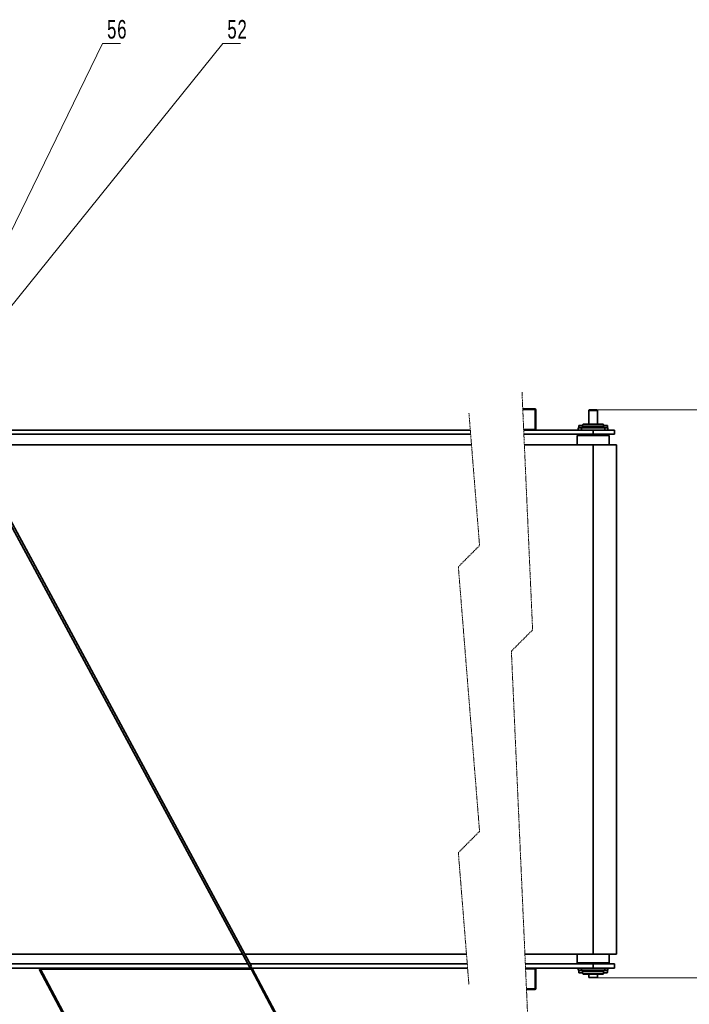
# Model space of a CAD drawing. Header units: millimetres. Extents: x -14862 to 14862, y -10512 to 10512.
# Tile 116 of 199: x 1571 to 4727, y -2906 to 1733. Entities that reach past the tile are written whole.
import ezdxf

# ---------------------------------------------------------------- set-up
doc = ezdxf.new("R2010")
doc.units = ezdxf.units.MM
doc.header["$LTSCALE"] = 4
doc.linetypes.add('HIDDEN', pattern=[1.905, 1.27, -0.635])
doc.layers.get('0').update_dxf_attribs({"lineweight": 18})
for name, color, linetype, lineweight in [('几何体', 7, 'Continuous', 35), ('尺寸线层', 3, 'Continuous', 18), ('折断线', 4, 'HIDDEN', 18), ('注释', 3, 'Continuous', 18)]:
    doc.layers.add(name, color=color, linetype=linetype, lineweight=lineweight)
doc.styles.add('SLDTEXTSTYLE1', font='txt', dxfattribs={"width": 0.667})
doc.styles.add('标准', font='txt', dxfattribs={"width": 0.667})
doc.dimstyles.new('GB_尺寸', dxfattribs={"dimtxt": 3.5, "dimasz": 4, "dimexe": 2, "dimexo": 0, "dimtad": 1, "dimdsep": 46, "dimtxsty": '标准', "dimblk": '_CAXARROW', "dimcen": 0, "dimdle": 8, "dimazin": 2, "dimtfac": 0.707107, "dimtdec": 3, "dimtmove": 2, "dimatfit": 3, "dimfxl": 0, "dimfrac": 2, "dimtolj": 1, "dimarcsym": 0})

# ---------------------------------------------------------------- blocks, each defined once
blk = doc.blocks.new('SW_NOTE_0_7_2')
at = {"layer": '注释', "color": 0}
for p, q in [((0, 0), (83.8, 0)), ((83.8, 0), (0, 0)), ((0, 0), (83.8, 0)), ((83.8, 0), (0, 0)), ((0, 0), (83.8, 0)), ((83.8, 0), (0, 0))]:
    blk.add_line(p, q, dxfattribs=at)
at = {"layer": '注释', "color": 0, "insert": (69.2, 111.4), "char_height": 87.5, "width": 150.035, "attachment_point": 2, "style": 'SLDTEXTSTYLE1'}
blk.add_mtext('\\T1.1;56', dxfattribs=at)
blk = doc.blocks.new('SW_NOTE_0_8_2')
at = {"layer": '注释', "color": 0}
for p, q in [((0, 0), (83.8, 0)), ((83.8, 0), (0, 0)), ((0, 0), (83.8, 0)), ((83.8, 0), (0, 0)), ((0, 0), (83.8, 0)), ((83.8, 0), (0, 0))]:
    blk.add_line(p, q, dxfattribs=at)
at = {"layer": '注释', "color": 0, "insert": (69.1, 111.4), "char_height": 87.5, "width": 147.853, "attachment_point": 2, "style": 'SLDTEXTSTYLE1'}
blk.add_mtext('\\T1.1;52', dxfattribs=at)
blk = doc.blocks.new('*X81')
at = {"layer": '注释', "linetype": 'Continuous'}
blk.add_hatch(color=0, dxfattribs=at).paths.add_polyline_path([(-749.6, -1537.8), (-744.3, -1522.2), (-740.6, -1524)], flags=0)
at = {"layer": '注释', "color": 0, "linetype": 'Continuous'}
blk.add_line((-749.6, -1537.8), (0, 0), dxfattribs=at)
blk = doc.blocks.new('*X82')
at = {"layer": '注释', "linetype": 'Continuous'}
blk.add_hatch(color=0, dxfattribs=at).paths.add_polyline_path([(-1186, -1470.7), (-1177.3, -1456.8), (-1174.1, -1459.3)], flags=0)
at = {"layer": '注释', "color": 0, "linetype": 'Continuous'}
blk.add_line((-1186, -1470.7), (0, 0), dxfattribs=at)
blk = doc.blocks.new('*X150')
at = {"layer": '尺寸线层'}
for points in [[(5833.9, -105.9), (5846.4, -205.9), (5821.4, -205.9)], [(5833.9, -4625.9), (5846.4, -4525.9), (5821.4, -4525.9)]]:
    blk.add_hatch(color=0, dxfattribs=at).paths.add_polyline_path(points, flags=0)
at = {"layer": '尺寸线层', "color": 0}
for p, q in [((4281.8, -105.9), (5883.9, -105.9)), ((5833.9, -105.9), (5833.9, -4625.9)), ((3206.1, -4625.9), (5883.9, -4625.9))]:
    blk.add_line(p, q, dxfattribs=at)
at = {"layer": '尺寸线层', "color": 0, "insert": (5775, -2365.9), "char_height": 87.5, "width": 344.567, "attachment_point": 5, "rotation": 90, "line_spacing_factor": 1.15057, "style": '标准'}
blk.add_mtext('\\T1.1;4520', dxfattribs=at)
blk = doc.blocks.new('_CAXARROW')
blk.add_hatch(color=0).paths.add_polyline_path([(0, 0), (-1, 0.125), (-1, -0.125)], flags=0)
blk = doc.blocks.new('*X151')
at = {"layer": '尺寸线层'}
for points in [[(5098, -105.9), (5110.5, -205.9), (5085.5, -205.9)], [(5098, -2780.9), (5110.5, -2680.9), (5085.5, -2680.9)]]:
    blk.add_hatch(color=0, dxfattribs=at).paths.add_polyline_path(points, flags=0)
at = {"layer": '尺寸线层', "color": 0}
for p, q in [((4291.7, -105.9), (5148, -105.9)), ((5098, -105.9), (5098, -2780.9)), ((4293.7, -2780.9), (5148, -2780.9))]:
    blk.add_line(p, q, dxfattribs=at)
at = {"layer": '尺寸线层', "color": 0, "insert": (5039.1, -1443.4), "char_height": 87.5, "width": 340.002, "attachment_point": 5, "rotation": 90, "line_spacing_factor": 1.15057, "style": '标准'}
blk.add_mtext('\\T1.1;2675', dxfattribs=at)

msp = doc.modelspace()

# ---------------------------------------------------------------- linework, layer by layer
at = {"layer": '几何体'}
for p, q in [((2655.067, -2732.674), (1240.194, -115.879)), ((1250.908, -114.67), (2663.863, -2727.918)), ((3998.667, -100.88), (3942.017, -100.88)), ((3998.667, -103.88), (3942.15, -103.88)), ((4000.668, -195.88), (4000.668, -105.88)), ((4003.668, -195.88), (4003.668, -105.88)), ((4255.667, -105.88), (4253.668, -107.88)), ((4253.668, -107.88), (4253.668, -172.88)), ((4271.799, -107.88), (4253.668, -107.88)), ((4255.667, -105.88), (4271.986, -105.88)), ((4293.667, -107.88), (4271.799, -107.88)), ((4271.986, -105.88), (4291.668, -105.88)), ((4293.667, -107.88), (4291.668, -105.88)), ((4293.667, -172.88), (4293.667, -107.88)), ((4206.331, -180.38), (4206.331, -190.88)), ((4224.331, -180.38), (4206.331, -180.38)), ((4207.83, -178.88), (4222.832, -178.88)), ((4226.667, -172.88), (4223.667, -175.88)), ((4223.667, -175.88), (4223.667, -179.135)), ((4323.668, -175.88), (4223.667, -175.88)), ((4224.331, -190.88), (4224.331, -180.38)), ((4226.667, -172.88), (4320.667, -172.88)), ((4323.668, -175.88), (4320.667, -172.88)), ((4323.004, -180.38), (4323.004, -190.88)), ((4323.01, -180.38), (4323.004, -180.38)), ((4341.003, -180.38), (4323.01, -180.38)), ((4323.668, -179.135), (4323.668, -175.88)), ((4324.503, -178.88), (4339.504, -178.88)), ((4341.003, -190.88), (4341.003, -180.38)), ((3694.841, -200.88), (1297.521, -200.88)), ((3696.445, -220.88), (1308.335, -220.88)), ((3946.343, -197.88), (3998.667, -197.88)), ((3946.476, -200.88), (3998.667, -200.88)), ((4273.666, -200.88), (3946.476, -200.88)), ((4273.666, -220.88), (3947.369, -220.88)), ((4198.668, -225.88), (4198.668, -270.88)), ((4198.668, -225.88), (4266.663, -225.88)), ((4203.667, -200.88), (4203.667, -190.88)), ((4203.667, -190.88), (4218.668, -190.88)), ((4218.668, -190.88), (4218.668, -200.88)), ((4328.667, -190.88), (4218.668, -190.88)), ((4224.331, -185.88), (4273.666, -185.88)), ((4248.667, -220.88), (4248.667, -225.88)), ((4266.663, -225.88), (4348.667, -225.88)), ((4273.666, -185.88), (4323.004, -185.88)), ((4273.666, -220.88), (4273.666, -200.88)), ((4373.667, -200.88), (4273.666, -200.88)), ((4373.667, -220.88), (4273.666, -220.88)), ((4298.668, -225.88), (4298.668, -220.88)), ((4328.667, -200.88), (4328.667, -190.88)), ((4328.667, -190.88), (4343.668, -190.88)), ((4343.668, -190.88), (4343.668, -200.88)), ((4348.667, -270.88), (4348.667, -225.88)), ((4373.667, -220.88), (4373.667, -200.88)), ((3700.455, -270.88), (1335.37, -270.88)), ((4273.666, -270.88), (3949.598, -270.88)), ((4273.666, -2670.88), (4273.666, -270.88)), ((4383.667, -270.88), (4273.666, -270.88)), ((4383.667, -2670.88), (4383.667, -270.88)), ((2621.655, -2670.88), (586.141, -2670.88)), ((3676.896, -2670.88), (2633.024, -2670.88)), ((4273.666, -2670.88), (3952.192, -2670.88)), ((4198.668, -2670.88), (4198.668, -2710.88)), ((4383.667, -2670.88), (4273.666, -2670.88)), ((4348.667, -2710.88), (4348.667, -2670.88)), ((586.141, -2715.88), (2645.987, -2715.88)), ((586.141, -2735.88), (3682.109, -2735.88)), ((2663.863, -2727.918), (2655.067, -2732.674)), ((2657.355, -2715.88), (3680.505, -2715.88)), ((3954.199, -2715.88), (4273.666, -2715.88)), ((3998.667, -2735.88), (3955.092, -2735.88)), ((3955.092, -2735.88), (4273.666, -2735.88)), ((4198.668, -2710.88), (4266.663, -2710.88)), ((4203.667, -2745.88), (4203.667, -2735.88)), ((4218.668, -2735.88), (4218.668, -2745.88)), ((4248.667, -2710.88), (4248.667, -2715.88)), ((4266.663, -2710.88), (4348.667, -2710.88)), ((4273.666, -2715.88), (4273.666, -2735.88)), ((4273.666, -2715.88), (4373.667, -2715.88)), ((4273.666, -2735.88), (4373.667, -2735.88)), ((4298.668, -2715.88), (4298.668, -2710.88)), ((4328.667, -2745.88), (4328.667, -2735.88)), ((4343.668, -2735.88), (4343.668, -2745.88)), ((4373.667, -2735.88), (4373.667, -2715.88)), ((1668.646, -2740.687), (1664.231, -2743.035)), ((1664.231, -2743.035), (2080.478, -3525.88)), ((1664.231, -2743.845), (1664.231, -2743.035)), ((1664.231, -2743.845), (1664.567, -2743.666)), ((2080.047, -3525.88), (1664.231, -2743.845)), ((2086.141, -3525.88), (1668.646, -2740.687)), ((1668.646, -2740.687), (2668.646, -2740.687)), ((1669.077, -2741.498), (2667.123, -2741.498)), ((2668.646, -2740.687), (2664.231, -2743.035)), ((2664.231, -2743.035), (3080.478, -3525.88)), ((3086.141, -3525.88), (2668.646, -2740.687)), ((3998.667, -2738.88), (3955.225, -2738.88)), ((4000.668, -2830.88), (4000.668, -2740.88)), ((4003.668, -2830.88), (4003.668, -2740.88)), ((4218.668, -2745.88), (4203.667, -2745.88)), ((4206.331, -2745.88), (4206.331, -2756.38)), ((4206.331, -2756.38), (4224.331, -2756.38)), ((4222.832, -2757.88), (4207.83, -2757.88)), ((4218.668, -2745.88), (4328.667, -2745.88)), ((4223.667, -2757.625), (4223.667, -2760.88)), ((4223.667, -2760.88), (4226.667, -2763.88)), ((4223.667, -2760.88), (4323.668, -2760.88)), ((4224.331, -2756.38), (4224.331, -2745.88)), ((4273.666, -2750.88), (4224.331, -2750.88)), ((4320.667, -2763.88), (4226.667, -2763.88)), ((4253.668, -2763.88), (4253.668, -2780.88)), ((4293.667, -2780.88), (4253.668, -2780.88)), ((4323.004, -2750.88), (4273.666, -2750.88)), ((4293.667, -2780.88), (4293.667, -2763.88)), ((4320.667, -2763.88), (4323.668, -2760.88)), ((4323.004, -2745.88), (4323.004, -2756.38)), ((4341.003, -2756.38), (4323.004, -2756.38)), ((4323.668, -2760.88), (4323.668, -2757.625)), ((4339.504, -2757.88), (4324.503, -2757.88)), ((4343.668, -2745.88), (4328.667, -2745.88)), ((4341.003, -2756.38), (4341.003, -2745.88)), ((3959.417, -2832.88), (3998.667, -2832.88)), ((3959.551, -2835.88), (3998.667, -2835.88))]:
    msp.add_line(p, q, dxfattribs=at)
for centre, radius, start, end in [((3998.667, -105.881), 5, 0.006868, 90.006791), ((3998.668, -105.88), 2, 359.993283, 90.034034), ((4207.83, -180.379), 1.499, 89.977843, 180.049487), ((4222.832, -180.379), 1.499, 359.950513, 90.022157), ((4324.502, -180.379), 1.499, 89.977843, 180.049487), ((4339.505, -180.379), 1.499, 359.950513, 90.022157), ((3998.668, -195.881), 2, 269.965966, 0.006717), ((3998.667, -195.88), 5, 269.993209, 359.993132), ((3998.667, -2740.881), 5.001, 0.007834, 90.004459), ((3998.668, -2740.88), 2, 359.989868, 90.034033), ((4207.83, -2756.381), 1.499, 179.95762, 270.010497), ((4222.832, -2756.381), 1.499, 269.989503, 0.04238), ((4324.503, -2756.381), 1.499, 179.95762, 270.010497), ((4339.505, -2756.381), 1.499, 269.989503, 0.04238), ((3998.668, -2830.881), 2, 269.965967, 0.010132), ((3998.667, -2830.88), 5.001, 269.995541, 359.992166)]:
    msp.add_arc(centre, radius, start, end, dxfattribs=at)
at = {"layer": '折断线'}
for p, q in [((3938.475, -21.505), (3988.475, -1142.443)), ((3688.475, -121.505), (3738.475, -744.943)), ((3738.475, -744.943), (3638.475, -844.943)), ((3638.475, -844.943), (3738.475, -2091.818)), ((3988.475, -1142.443), (3888.475, -1242.443)), ((3888.475, -1242.443), (3988.475, -3484.318)), ((3738.475, -2091.818), (3638.475, -2191.818)), ((3638.475, -2191.818), (3688.475, -2815.255))]:
    msp.add_line(p, q, dxfattribs=at)

# ---------------------------------------------------------------- block references
at = {"layer": '注释'}
for name, p in [('SW_NOTE_0_7_2', (1961.64, 1619.86)), ('SW_NOTE_0_8_2', (2528.719, 1619.86)), ('*X81', (1961.64, 1619.86)), ('*X82', (2528.719, 1619.86))]:
    msp.add_blockref(name, p, dxfattribs=at)

# ---------------------------------------------------------------- dimensions: what is measured, and where the dimension line sits
at = {"layer": '尺寸线层'}
for base, p1, p2, picture, middle in [((5833.875, -4625.88), (4281.827, -105.88), (3206.141, -4625.88), '*X150', (5774.989, -2365.88)), ((5097.97, -2780.88), (4291.668, -105.88), (4293.667, -2780.88), '*X151', (5039.083, -1443.38))]:
    dim = msp.add_linear_dim(base=base, p1=p1, p2=p2, angle=270, dimstyle='GB_尺寸', override={"dimscale": 25, "dimsah": 1, "dimtfill": 1, "dimtzin": 8}, dxfattribs=at)
    dim.commit()
    dim.dimension.update_dxf_attribs({"geometry": picture, "text_midpoint": middle, "dimtype": 160})

doc.saveas('drawing.dxf')
